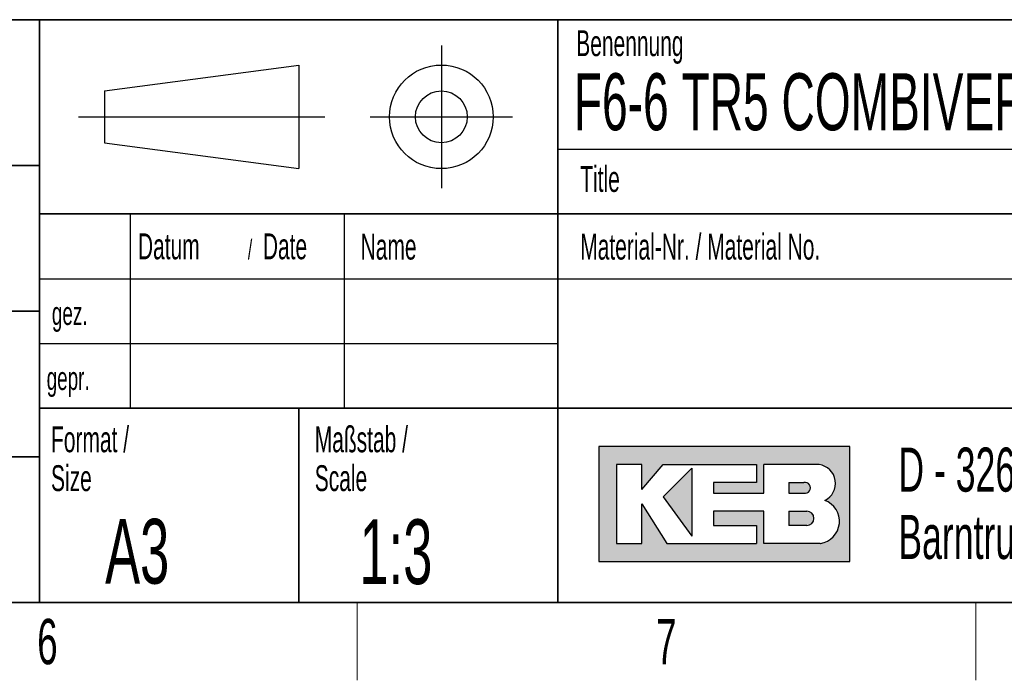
# Model space of a CAD drawing. Header units: millimetres. Extents: x 5 to 418, y 2 to 292.
# Tile 37 of 47: x 286 to 362, y 6 to 57. Entities that reach past the tile are written whole.
import ezdxf

# ---------------------------------------------------------------- set-up
doc = ezdxf.new("R2010")
doc.units = ezdxf.units.MM
doc.layers.add('SLD-0', color=7, linetype='Continuous')
doc.styles.add('SLDTEXTSTYLE0', font='TXT', dxfattribs={"width": 0.605})

msp = doc.modelspace()

# ---------------------------------------------------------------- hatches: boundary and pattern name
at = {"linetype": 'Continuous'}
h = msp.add_hatch(color=7, dxfattribs=at)
h.paths.add_polyline_path([(331.1423676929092, 15.18257760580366), (350.5207896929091, 15.18257760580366), (350.5207896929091, 24.04128480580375), (331.1423676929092, 24.04128480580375)], flags=0)
edge = h.paths.add_edge_path(flags=0)
edge.add_arc((347.9991875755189, 18.26988521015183), 1.720915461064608, -81.72003226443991, 70.17096003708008, ccw=False)
edge.add_line((348.2470169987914, 16.56690822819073), (348.2293995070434, 16.56675060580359))
edge.add_line((348.2293995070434, 16.56675060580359), (343.8767592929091, 16.56675060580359))
edge.add_line((343.8767592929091, 16.56675060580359), (343.8767592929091, 19.05826200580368))
edge.add_line((343.8767592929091, 19.05826200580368), (340.0010748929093, 19.05826200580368))
edge.add_line((340.0010748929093, 19.05826200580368), (340.0010748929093, 17.95092360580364))
edge.add_line((340.0010748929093, 17.95092360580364), (343.3230900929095, 17.95092360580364))
edge.add_line((343.3230900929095, 17.95092360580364), (343.3230900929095, 16.56675060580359))
edge.add_line((343.3230900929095, 16.56675060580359), (336.4022250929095, 16.56675060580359))
edge.add_line((336.4022250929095, 16.56675060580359), (334.4643828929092, 19.61193120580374))
edge.add_line((334.4643828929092, 19.61193120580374), (334.4643828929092, 16.56675060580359))
edge.add_line((334.4643828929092, 16.56675060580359), (332.5265406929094, 16.56675060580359))
edge.add_line((332.5265406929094, 16.56675060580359), (332.5265406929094, 22.65711180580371))
edge.add_line((332.5265406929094, 22.65711180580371), (334.4643828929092, 22.65711180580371))
edge.add_line((334.4643828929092, 22.65711180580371), (334.4643828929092, 20.71926960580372))
edge.add_line((334.4643828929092, 20.71926960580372), (336.1253904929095, 22.65711180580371))
edge.add_line((336.1253904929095, 22.65711180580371), (343.3230900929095, 22.65711180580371))
edge.add_line((343.3230900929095, 22.65711180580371), (343.3230900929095, 21.27293880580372))
edge.add_line((343.3230900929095, 21.27293880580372), (340.0010748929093, 21.27293880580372))
edge.add_line((340.0010748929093, 21.27293880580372), (340.0010748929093, 20.44243500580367))
edge.add_line((340.0010748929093, 20.44243500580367), (343.8767592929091, 20.44243500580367))
edge.add_line((343.8767592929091, 20.44243500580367), (343.8767592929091, 22.65711180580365))
edge.add_line((343.8767592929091, 22.65711180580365), (348.1497422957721, 22.65711180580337))
edge.add_line((348.1497422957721, 22.65711180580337), (348.151741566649, 22.65711180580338))
edge.add_line((348.151741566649, 22.65711180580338), (348.1521661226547, 22.65713246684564))
edge.add_arc((347.9523797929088, 21.20834406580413), 1.462498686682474, -64.4589412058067, 82.1484933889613, ccw=False)
msp.add_hatch(color=7, dxfattribs=at).paths.add_polyline_path([(338.3400672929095, 17.12041980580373), (338.3400672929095, 22.38027720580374), (336.1253904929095, 20.16560040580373)], flags=0)
h = msp.add_hatch(color=7, dxfattribs=at)
edge = h.paths.add_edge_path(flags=0)
edge.add_line((345.8146014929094, 20.44243500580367), (346.974194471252, 20.44243500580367))
edge.add_arc((347.0534490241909, 20.85768690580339), 0.4227474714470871, 259.1945394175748, 460.8054605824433)
edge.add_line((346.9741944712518, 21.27293880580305), (345.8146014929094, 21.27293880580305))
edge.add_line((345.8146014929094, 21.27293880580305), (345.8146014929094, 20.44243500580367))
h = msp.add_hatch(color=7, dxfattribs=at)
edge = h.paths.add_edge_path(flags=0)
edge.add_line((345.8146014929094, 17.95092360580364), (347.1991847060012, 17.95092360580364))
edge.add_arc((347.1991847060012, 18.50459280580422), 0.5536692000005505, 270.0000000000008, 450.0000000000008)
edge.add_line((347.1991847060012, 19.05826200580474), (347.1703327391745, 19.05826200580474))
edge.add_line((347.1703327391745, 19.05826200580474), (345.8146014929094, 19.05826200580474))
edge.add_line((345.8146014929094, 19.05826200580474), (345.8146014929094, 17.95092360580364))

# ---------------------------------------------------------------- linework, layer by layer
at = {"layer": 'SLD-0', "lineweight": 35}
for p, q in [((135, 57), (408, 57)), ((288, 57), (288, 12)), ((328, 57.0000000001), (328, 12)), ((259, 45.75), (288, 45.75)), ((408, 42), (288, 42)), ((259, 34.5), (288, 34.5)), ((288, 27), (408, 27)), ((308, 27), (308, 12)), ((259, 23.25), (288, 23.25)), ((26, 12), (408, 12)), ((135, 12), (408, 12))]:
    msp.add_line(p, q, dxfattribs=at)
at = {"layer": 'SLD-0'}
for p, q in [((319, 55), (319, 44)), ((293, 51.5), (308, 53.5)), ((308, 53.5), (308, 45.5)), ((293, 51.5), (293, 47.5)), ((291, 49.5), (310, 49.5)), ((313.5, 49.5), (324.5, 49.5)), ((293, 47.5), (308, 45.5)), ((328, 47.0000000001), (408, 47.0000000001)), ((295, 42), (295, 27)), ((311.5, 42), (311.5, 27)), ((288, 37), (408, 37)), ((288, 32), (328, 32)), ((348.1497422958, 22.6571118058), (348.1517415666, 22.6571118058)), ((348.1517415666, 22.6571118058), (348.1521661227, 22.6571324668)), ((348.229399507, 16.5667506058), (348.2470169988, 16.5669082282))]:
    msp.add_line(p, q, dxfattribs=at)
at = {"layer": 'SLD-0', "linetype": 'Continuous'}
for p, q in [((350.5207896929, 24.0412848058), (331.1423676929, 24.0412848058)), ((331.1423676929, 24.0412848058), (331.1423676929, 15.1825776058)), ((350.5207896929, 15.1825776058), (350.5207896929, 24.0412848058)), ((334.4643828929, 22.6571118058), (332.5265406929, 22.6571118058)), ((332.5265406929, 22.6571118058), (332.5265406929, 16.5667506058)), ((334.4643828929, 20.7192696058), (336.1253904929, 22.6571118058)), ((334.4643828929, 20.7192696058), (334.4643828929, 22.6571118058)), ((336.1253904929, 22.6571118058), (343.3230900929, 22.6571118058)), ((338.3400672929, 22.3802772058), (336.1253904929, 20.1656004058)), ((338.3400672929, 22.3802772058), (338.3400672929, 17.1204198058)), ((343.3230900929, 22.6571118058), (343.3230900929, 21.2729388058)), ((348.1497422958, 22.6571118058), (343.8767592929, 22.6571118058)), ((343.8767592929, 20.4424350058), (343.8767592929, 22.6571118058)), ((348.1497422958, 22.6571118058), (348.1517415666, 22.6571118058)), ((348.1517415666, 22.6571118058), (348.1521661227, 22.6571324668)), ((340.0010748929, 21.2729388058), (340.0010748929, 20.4424350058)), ((343.3230900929, 21.2729388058), (340.0010748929, 21.2729388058)), ((345.8146014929, 21.2729388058), (346.9741944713, 21.2729388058)), ((345.8146014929, 21.2729388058), (345.8146014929, 20.4424350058)), ((336.1253904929, 20.1656004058), (338.3400672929, 17.1204198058)), ((340.0010748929, 20.4424350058), (343.8767592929, 20.4424350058)), ((345.8146014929, 20.4424350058), (346.9741944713, 20.4424350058)), ((334.4643828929, 16.5667506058), (334.4643828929, 19.6119312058)), ((334.4643828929, 19.6119312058), (336.4022250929, 16.5667506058)), ((340.0010748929, 19.0582620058), (340.0010748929, 17.9509236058)), ((343.8767592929, 19.0582620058), (340.0010748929, 19.0582620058)), ((343.8767592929, 16.5667506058), (343.8767592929, 19.0582620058)), ((345.8146014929, 19.0582620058), (347.199184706, 19.0582620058)), ((345.8146014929, 19.0582620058), (345.8146014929, 17.9509236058)), ((347.1703327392, 19.0582620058), (347.199184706, 19.0582620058)), ((340.0010748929, 17.9509236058), (343.3230900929, 17.9509236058)), ((343.3230900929, 17.9509236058), (343.3230900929, 16.5667506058)), ((347.199184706, 17.9509236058), (345.8146014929, 17.9509236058)), ((332.5265406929, 16.5667506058), (334.4643828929, 16.5667506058)), ((336.4022250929, 16.5667506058), (343.3230900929, 16.5667506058)), ((348.229399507, 16.5667506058), (343.8767592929, 16.5667506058)), ((348.229399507, 16.5667506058), (348.2470169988, 16.5669082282)), ((331.1423676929, 15.1825776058), (350.5207896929, 15.1825776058))]:
    msp.add_line(p, q, dxfattribs=at)
at = {"layer": 'SLD-0', "lineweight": 18}
for p, q in [((312.5, 6), (312.5, 12)), ((360.25, 6), (360.25, 12))]:
    msp.add_line(p, q, dxfattribs=at)
at = {"layer": 'SLD-0'}
for radius in [3.999999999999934, 1.999999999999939]:
    msp.add_circle((319, 49.5), radius, dxfattribs=at)
at = {"layer": 'SLD-0', "linetype": 'Continuous'}
for centre, radius, start, end in [((347.9523797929, 21.2083440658), 1.462498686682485, 295.5410587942, 82.1484933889), ((347.0534490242, 20.8576869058), 0.4227474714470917, 259.1945394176, 100.8054605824), ((347.9991875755, 18.2698852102), 1.720915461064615, 278.2799677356, 70.1709600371), ((347.199184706, 18.5045928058), 0.5536692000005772, 270, 90)]:
    msp.add_arc(centre, radius, start, end, dxfattribs=at)

# ---------------------------------------------------------------- texts
at = {"layer": 'SLD-0', "style": 'SLDTEXTSTYLE0'}
for s, insert, char_height, attachment_point in [('Benennung', (329.4092408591, 56.1865848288), 2, 1), ('F6-6 TR5 COMBIVERT', (329.222041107, 52.8643539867), 4.4, 1), ('Title', (329.7169273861, 45.7051426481), 2, 1), ('Datum', (295.5861619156, 40.5042457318), 2, 1), ('Date', (305.2253980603, 40.5042457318), 2, 1), ('Name', (312.770034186, 40.4793879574), 2, 1), ('Material-Nr. / Material No.', (329.7169273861, 40.4793879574), 2, 1), ('/', (304.0691478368, 40.0041563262), 1.5, 1), ('gez.', (288.9470592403, 35.2328921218), 1.8, 1), ('Oberflächenangaben /', (260.5027641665, 33.0232290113), 2, 1), ('gepr.', (288.5445949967, 30.2118970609), 1.8, 1), ('Format /', (288.8790098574, 25.606905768), 2, 1), ('Maßstab /', (309.2314641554, 25.6069055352), 2, 1), ('D - 32683', (354.2591907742, 23.9656567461), 3.4, 1), ('Size', (288.8790098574, 22.6069057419), 2, 1), ('Scale', (309.2314641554, 22.6069055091), 2, 1), ('A3', (293.0566699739, 18.4626222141), 5, 1), ('1:3', (312.6833009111, 18.426931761), 5, 1), ('Barntrup', (354.2591907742, 18.765656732), 3.4, 1), ('6', (288.6027123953, 10.7429955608), 3.5, 2), ('7', (336.3527123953, 10.7429955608), 3.5, 2)]:
    msp.add_mtext(s, dxfattribs=dict(at, insert=insert, char_height=char_height, attachment_point=attachment_point))

doc.saveas('drawing.dxf')
